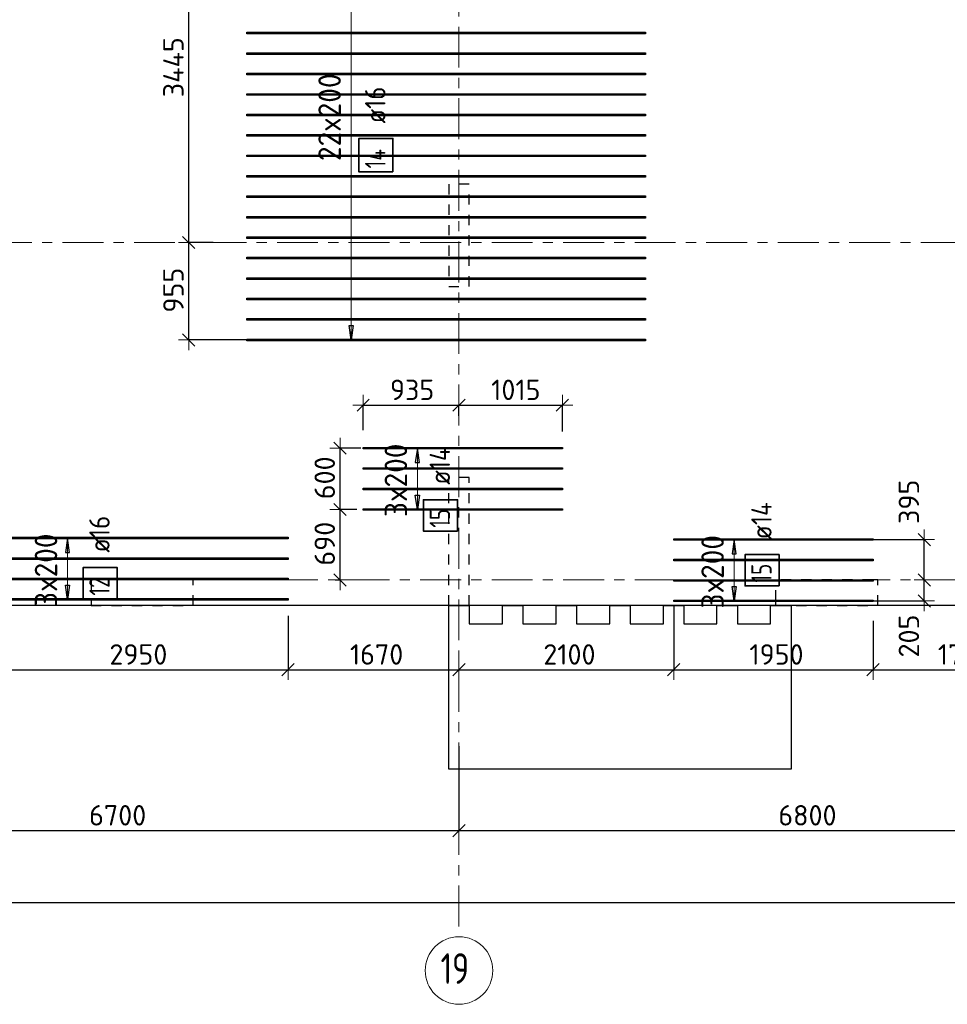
# Model space of a CAD drawing. Header units: metres. Extents: x -38 to 98, y -15 to 21.
# Tile 35 of 147: x 44 to 53, y -4 to 5. Entities that reach past the tile are written whole.
import ezdxf

# ---------------------------------------------------------------- set-up
doc = ezdxf.new("R2010")
doc.units = ezdxf.units.M
doc.header["$PDMODE"] = 65
for name, pattern in [('______11', [0.5, 0.4, -0.05, 0, -0.05]), ('______2', [0.0405, 0.03, -0.0105]), ('______5', [1.1, 0.8, -0.1, 0.1, -0.1])]:
    doc.linetypes.add(name, pattern=pattern)
for name, color, linetype, lineweight in [('XR$1$Осевая линия (1)', 7, '______5', 13), ('XR$1$Размерная линия (1)', 7, 'Continuous', 13), ('XR$4$Перекрытие (1)', 7, 'Continuous', 35), ('XR$4$Размерная линия (1)', 7, 'Continuous', 13)]:
    doc.layers.add(name, color=color, linetype=linetype, lineweight=lineweight)
doc.layers.add('XR$4$Арм.стержн.Доп. Арм верхн.зоны Х', color=7, linetype='Continuous', lineweight=35, true_color=0x8c8cff)
doc.layers.add('XR$6$Стена_ бетон несущ.', color=7, linetype='Continuous', lineweight=70, true_color=0xb4b496)
doc.styles.add('ISOCPEUR', font='txt')
doc.dimstyles.new('DIMSTYLE_3', dxfattribs={"dimtxt": 0.2, "dimasz": 0.2, "dimexe": 0, "dimexo": 0, "dimgap": 0.1, "dimtad": 2, "dimdec": 0, "dimlfac": 1000, "dimrnd": 5, "dimzin": 12, "dimdsep": 46, "dimtxsty": 'ISOCPEUR', "dimblk1": 'ALL_ML_STRICH', "dimblk2": 'ALL_ML_STRICH', "dimsah": 1, "dimcen": 0, "dimclrd": 7, "dimclre": 256, "dimclrt": 7, "dimadec": 0, "dimazin": 0, "dimtfac": 1, "dimtdec": 0, "dimtix": 1, "dimtmove": 2, "dimatfit": 3, "dimfxl": 0, "dimtzin": 0, "dimlwd": 0, "dimlwe": -3, "dimarcsym": 0})
doc.dimstyles.new('DIMSTYLE_33', dxfattribs={"dimtxt": 0.2, "dimasz": 0.2, "dimexe": 0, "dimexo": 0, "dimgap": 0.1, "dimtad": 2, "dimdec": 0, "dimlfac": 1000, "dimrnd": 5, "dimzin": 12, "dimdsep": 46, "dimtxsty": 'ISOCPEUR', "dimblk1": 'ALL_ML_STRICH', "dimblk2": 'ALL_ML_STRICH', "dimsah": 1, "dimcen": 0, "dimclrd": 7, "dimclre": 256, "dimclrt": 7, "dimadec": 0, "dimazin": 0, "dimtfac": 1, "dimtdec": 0, "dimtix": 1, "dimtmove": 2, "dimatfit": 3, "dimfxl": 0, "dimtvp": 1.2, "dimtzin": 0, "dimlwd": 0, "dimlwe": -3, "dimarcsym": 0})

# ---------------------------------------------------------------- blocks, each defined once
blk = doc.blocks.new('ALL_ML_STRICH')
at = {"color": 0, "linetype": 'ByBlock', "lineweight": -2}
for p, q in [((0, -0.5), (0, 0.5)), ((-1, 0), (0.5, 0)), ((-0.3, -0.3), (0.3, 0.3))]:
    blk.add_line(p, q, dxfattribs=at)
blk = doc.blocks.new('*D11')
at = {"layer": 'DEFPOINTS', "color": 7, "linetype": 'Continuous', "lineweight": 13, "transparency": 33554687}
for p in [(0.5, -3.1033), (0.5, -3.1563), (61.6, -3.1401)]:
    blk.add_point(p, dxfattribs=at)
at = {"layer": 'XR$1$Размерная линия (1)', "color": 9, "linetype": 'Continuous', "lineweight": -2, "true_color": 0xc7c7c7, "transparency": 33554687}
for p, q in [((0.5, -3.1233), (0.5, -3.1563)), ((61.6, -3.1563), (61.6, -3.1563))]:
    blk.add_line(p, q, dxfattribs=at)
at = {"layer": 'XR$1$Размерная линия (1)', "color": 7, "linetype": 'Continuous', "lineweight": -2, "transparency": 33554687}
blk.add_line((0.5, -3.1563), (61.6, -3.1563), dxfattribs=at)
at = {"layer": 'XR$1$Размерная линия (1)', "color": 7, "linetype": 'Continuous', "lineweight": 13, "transparency": 33554687, "xscale": 0.2, "yscale": 0.2, "zscale": 0.2, "rotation": 180}
blk.add_blockref('ALL_ML_STRICH', (0.5, -3.1563), dxfattribs=at)
at = {"layer": 'XR$1$Размерная линия (1)', "color": 7, "linetype": 'Continuous', "lineweight": 13, "transparency": 33554687, "xscale": 0.2, "yscale": 0.2, "zscale": 0.2}
blk.add_blockref('ALL_ML_STRICH', (61.6, -3.1563), dxfattribs=at)
at = {"layer": 'XR$1$Размерная линия (1)', "color": 7, "linetype": 'Continuous', "lineweight": 13, "transparency": 33554687, "insert": (31.1, -3.0063), "char_height": 0.2, "width": 1, "attachment_point": 5, "style": 'ISOCPEUR'}
blk.add_mtext('\\A1;{61100}', dxfattribs=at)
blk = doc.blocks.new('*D22')
at = {"layer": 'DEFPOINTS', "color": 7, "linetype": 'Continuous', "lineweight": 13, "transparency": 33554687}
for p in [(41.45, -1.5748), (48.15, -1.6059), (41.45, -2.452)]:
    blk.add_point(p, dxfattribs=at)
at = {"layer": 'XR$1$Размерная линия (1)', "color": 9, "linetype": 'Continuous', "lineweight": -2, "true_color": 0xc7c7c7, "transparency": 33554687}
for p, q in [((41.45, -1.5948), (41.45, -2.452)), ((48.15, -1.6259), (48.15, -2.452))]:
    blk.add_line(p, q, dxfattribs=at)
at = {"layer": 'XR$1$Размерная линия (1)', "color": 7, "linetype": 'Continuous', "lineweight": -2, "transparency": 33554687}
blk.add_line((41.45, -2.452), (48.15, -2.452), dxfattribs=at)
at = {"layer": 'XR$1$Размерная линия (1)', "color": 7, "linetype": 'Continuous', "lineweight": 13, "transparency": 33554687, "xscale": 0.2, "yscale": 0.2, "zscale": 0.2, "rotation": 180}
blk.add_blockref('ALL_ML_STRICH', (41.45, -2.452), dxfattribs=at)
at = {"layer": 'XR$1$Размерная линия (1)', "color": 7, "linetype": 'Continuous', "lineweight": 13, "transparency": 33554687, "xscale": 0.2, "yscale": 0.2, "zscale": 0.2}
blk.add_blockref('ALL_ML_STRICH', (48.15, -2.452), dxfattribs=at)
at = {"layer": 'XR$1$Размерная линия (1)', "color": 7, "linetype": 'Continuous', "lineweight": 13, "transparency": 33554687, "insert": (44.81, -2.302), "char_height": 0.2, "width": 0.8, "attachment_point": 5, "style": 'ISOCPEUR'}
blk.add_mtext('\\A1;{6700}', dxfattribs=at)
blk = doc.blocks.new('*D23')
at = {"layer": 'DEFPOINTS', "color": 7, "linetype": 'Continuous', "lineweight": 13, "transparency": 33554687}
for p in [(54.95, -1.4027), (48.15, -1.6059), (48.15, -2.452)]:
    blk.add_point(p, dxfattribs=at)
at = {"layer": 'XR$1$Размерная линия (1)', "color": 9, "linetype": 'Continuous', "lineweight": -2, "true_color": 0xc7c7c7, "transparency": 33554687}
for p, q in [((54.95, -1.4227), (54.95, -2.452)), ((48.15, -1.6259), (48.15, -2.452))]:
    blk.add_line(p, q, dxfattribs=at)
at = {"layer": 'XR$1$Размерная линия (1)', "color": 7, "linetype": 'Continuous', "lineweight": -2, "transparency": 33554687}
blk.add_line((48.15, -2.452), (54.95, -2.452), dxfattribs=at)
at = {"layer": 'XR$1$Размерная линия (1)', "color": 7, "linetype": 'Continuous', "lineweight": 13, "transparency": 33554687, "xscale": 0.2, "yscale": 0.2, "zscale": 0.2, "rotation": 180}
blk.add_blockref('ALL_ML_STRICH', (48.15, -2.452), dxfattribs=at)
at = {"layer": 'XR$1$Размерная линия (1)', "color": 7, "linetype": 'Continuous', "lineweight": 13, "transparency": 33554687, "xscale": 0.2, "yscale": 0.2, "zscale": 0.2}
blk.add_blockref('ALL_ML_STRICH', (54.95, -2.452), dxfattribs=at)
at = {"layer": 'XR$1$Размерная линия (1)', "color": 7, "linetype": 'Continuous', "lineweight": 13, "transparency": 33554687, "insert": (51.56, -2.302), "char_height": 0.2, "width": 0.8, "attachment_point": 5, "style": 'ISOCPEUR'}
blk.add_mtext('\\A1;{6800}', dxfattribs=at)
blk = doc.blocks.new('*D429')
at = {"layer": 'DEFPOINTS', "color": 7, "linetype": 'Continuous', "lineweight": 13, "transparency": 33554687}
for p in [(47.251, 0.6885), (46.8377, 0), (46.9865, 0)]:
    blk.add_point(p, dxfattribs=at)
at = {"layer": 'XR$4$Размерная линия (1)', "color": 9, "linetype": 'Continuous', "lineweight": -2, "true_color": 0xc7c7c7, "transparency": 33554687}
for p, q in [((47.151, 0.6885), (46.9865, 0.6885)), ((46.9377, 0), (46.9865, 0))]:
    blk.add_line(p, q, dxfattribs=at)
at = {"layer": 'XR$4$Размерная линия (1)', "color": 7, "linetype": 'Continuous', "lineweight": -2, "transparency": 33554687}
blk.add_line((46.9865, 0), (46.9865, 0.6885), dxfattribs=at)
at = {"layer": 'XR$4$Размерная линия (1)', "color": 7, "linetype": 'Continuous', "lineweight": 13, "transparency": 33554687, "xscale": 0.2, "yscale": 0.2, "zscale": 0.2}
for p, rotation in [((46.9865, 0.6885), 90), ((46.9865, 0), 270)]:
    blk.add_blockref('ALL_ML_STRICH', p, dxfattribs=dict(at, rotation=rotation))
at = {"layer": 'XR$4$Размерная линия (1)', "color": 7, "linetype": 'Continuous', "lineweight": 13, "transparency": 33554687, "insert": (46.8365, 0.3542), "char_height": 0.2, "width": 0.6, "attachment_point": 5, "rotation": 90, "style": 'ISOCPEUR'}
blk.add_mtext('\\A1;{690}', dxfattribs=at)
blk = doc.blocks.new('*D430')
at = {"layer": 'DEFPOINTS', "color": 7, "linetype": 'Continuous', "lineweight": 13, "transparency": 33554687}
for p in [(47.2895, 1.2885), (46.9865, 0.6885), (47.251, 0.6885)]:
    blk.add_point(p, dxfattribs=at)
at = {"layer": 'XR$4$Размерная линия (1)', "color": 9, "linetype": 'Continuous', "lineweight": -2, "true_color": 0xc7c7c7, "transparency": 33554687}
for p, q in [((47.1895, 1.2885), (46.9865, 1.2885)), ((47.151, 0.6885), (46.9865, 0.6885))]:
    blk.add_line(p, q, dxfattribs=at)
at = {"layer": 'XR$4$Размерная линия (1)', "color": 7, "linetype": 'Continuous', "lineweight": -2, "transparency": 33554687}
blk.add_line((46.9865, 0.6885), (46.9865, 1.2885), dxfattribs=at)
at = {"layer": 'XR$4$Размерная линия (1)', "color": 7, "linetype": 'Continuous', "lineweight": 13, "transparency": 33554687, "xscale": 0.2, "yscale": 0.2, "zscale": 0.2}
for p, rotation in [((46.9865, 1.2885), 90), ((46.9865, 0.6885), 270)]:
    blk.add_blockref('ALL_ML_STRICH', p, dxfattribs=dict(at, rotation=rotation))
at = {"layer": 'XR$4$Размерная линия (1)', "color": 7, "linetype": 'Continuous', "lineweight": 13, "transparency": 33554687, "insert": (46.8365, 0.9985), "char_height": 0.2, "width": 0.6, "attachment_point": 5, "rotation": 90, "style": 'ISOCPEUR'}
blk.add_mtext('\\A1;{600}', dxfattribs=at)
blk = doc.blocks.new('*D431')
at = {"layer": 'DEFPOINTS', "color": 7, "linetype": 'Continuous', "lineweight": 13, "transparency": 33554687}
for p in [(45.7661, 3.3), (45.5056, 2.3472), (46.1697, 2.3472)]:
    blk.add_point(p, dxfattribs=at)
at = {"layer": 'XR$4$Размерная линия (1)', "color": 9, "linetype": 'Continuous', "lineweight": -2, "true_color": 0xc7c7c7, "transparency": 33554687}
for p, q in [((45.7461, 3.3), (45.5056, 3.3)), ((46.1497, 2.3472), (45.5056, 2.3472))]:
    blk.add_line(p, q, dxfattribs=at)
at = {"layer": 'XR$4$Размерная линия (1)', "color": 7, "linetype": 'Continuous', "lineweight": -2, "transparency": 33554687}
blk.add_line((45.5056, 2.3472), (45.5056, 3.3), dxfattribs=at)
at = {"layer": 'XR$4$Размерная линия (1)', "color": 7, "linetype": 'Continuous', "lineweight": 13, "transparency": 33554687, "xscale": 0.2, "yscale": 0.2, "zscale": 0.2}
for p, rotation in [((45.5056, 3.3), 90), ((45.5056, 2.3472), 270)]:
    blk.add_blockref('ALL_ML_STRICH', p, dxfattribs=dict(at, rotation=rotation))
at = {"layer": 'XR$4$Размерная линия (1)', "color": 7, "linetype": 'Continuous', "lineweight": 13, "transparency": 33554687, "insert": (45.3556, 2.8336), "char_height": 0.2, "width": 0.6, "attachment_point": 5, "rotation": 90, "style": 'ISOCPEUR'}
blk.add_mtext('\\A1;{955}', dxfattribs=at)
blk = doc.blocks.new('*D432')
at = {"layer": 'DEFPOINTS', "color": 7, "linetype": 'Continuous', "lineweight": 13, "transparency": 33554687}
for p in [(46.1084, 6.7472), (45.5056, 3.3), (45.7661, 3.3)]:
    blk.add_point(p, dxfattribs=at)
at = {"layer": 'XR$4$Размерная линия (1)', "color": 9, "linetype": 'Continuous', "lineweight": -2, "true_color": 0xc7c7c7, "transparency": 33554687}
for p, q in [((46.0884, 6.7472), (45.5056, 6.7472)), ((45.7461, 3.3), (45.5056, 3.3))]:
    blk.add_line(p, q, dxfattribs=at)
at = {"layer": 'XR$4$Размерная линия (1)', "color": 7, "linetype": 'Continuous', "lineweight": -2, "transparency": 33554687}
blk.add_line((45.5056, 3.3), (45.5056, 6.7472), dxfattribs=at)
at = {"layer": 'XR$4$Размерная линия (1)', "color": 7, "linetype": 'Continuous', "lineweight": 13, "transparency": 33554687, "xscale": 0.2, "yscale": 0.2, "zscale": 0.2}
for p, rotation in [((45.5056, 6.7472), 90), ((45.5056, 3.3), 270)]:
    blk.add_blockref('ALL_ML_STRICH', p, dxfattribs=dict(at, rotation=rotation))
at = {"layer": 'XR$4$Размерная линия (1)', "color": 7, "linetype": 'Continuous', "lineweight": 13, "transparency": 33554687, "insert": (45.3556, 5.0136), "char_height": 0.2, "width": 0.8, "attachment_point": 5, "rotation": 90, "style": 'ISOCPEUR'}
blk.add_mtext('\\A1;{3445}', dxfattribs=at)
blk = doc.blocks.new('*D450')
at = {"layer": 'DEFPOINTS', "color": 7, "linetype": 'Continuous', "lineweight": 13, "transparency": 33554687}
for p in [(52.4278, 0), (52.1592, -0.2055), (52.703, -0.2055)]:
    blk.add_point(p, dxfattribs=at)
at = {"layer": 'XR$4$Размерная линия (1)', "color": 9, "linetype": 'Continuous', "lineweight": -2, "true_color": 0xc7c7c7, "transparency": 33554687}
for p, q in [((52.703, 0), (52.703, 0)), ((52.1792, -0.2055), (52.703, -0.2055))]:
    blk.add_line(p, q, dxfattribs=at)
at = {"layer": 'XR$4$Размерная линия (1)', "color": 7, "linetype": 'Continuous', "lineweight": -2, "transparency": 33554687}
blk.add_line((52.703, -0.2055), (52.703, 0), dxfattribs=at)
at = {"layer": 'XR$4$Размерная линия (1)', "color": 7, "linetype": 'Continuous', "lineweight": 13, "transparency": 33554687, "xscale": 0.2, "yscale": 0.2, "zscale": 0.2}
for p, rotation in [((52.703, 0), 90), ((52.703, -0.2055), 270)]:
    blk.add_blockref('ALL_ML_STRICH', p, dxfattribs=dict(at, rotation=rotation))
at = {"layer": 'XR$4$Размерная линия (1)', "color": 7, "linetype": 'Continuous', "lineweight": 13, "transparency": 33554687, "insert": (52.5528, -0.5486), "char_height": 0.2, "width": 0.6, "attachment_point": 5, "rotation": 90, "style": 'ISOCPEUR'}
blk.add_mtext('\\A1;{205}', dxfattribs=at)
blk = doc.blocks.new('*D451')
at = {"layer": 'DEFPOINTS', "color": 7, "linetype": 'Continuous', "lineweight": 13, "transparency": 33554687}
for p in [(52.1359, 0.3942), (52.4278, 0), (52.703, 0)]:
    blk.add_point(p, dxfattribs=at)
at = {"layer": 'XR$4$Размерная линия (1)', "color": 9, "linetype": 'Continuous', "lineweight": -2, "true_color": 0xc7c7c7, "transparency": 33554687}
for p, q in [((52.1559, 0.3942), (52.703, 0.3942)), ((52.703, 0), (52.703, 0))]:
    blk.add_line(p, q, dxfattribs=at)
at = {"layer": 'XR$4$Размерная линия (1)', "color": 7, "linetype": 'Continuous', "lineweight": -2, "transparency": 33554687}
blk.add_line((52.703, 0), (52.703, 0.3942), dxfattribs=at)
at = {"layer": 'XR$4$Размерная линия (1)', "color": 7, "linetype": 'Continuous', "lineweight": 13, "transparency": 33554687, "xscale": 0.2, "yscale": 0.2, "zscale": 0.2}
for p, rotation in [((52.703, 0.3942), 90), ((52.703, 0), 270)]:
    blk.add_blockref('ALL_ML_STRICH', p, dxfattribs=dict(at, rotation=rotation))
at = {"layer": 'XR$4$Размерная линия (1)', "color": 7, "linetype": 'Continuous', "lineweight": 13, "transparency": 33554687, "insert": (52.5528, 0.7638), "char_height": 0.2, "width": 0.6, "attachment_point": 5, "rotation": 90, "style": 'ISOCPEUR'}
blk.add_mtext('\\A1;{395}', dxfattribs=at)
blk = doc.blocks.new('*D452')
at = {"layer": 'DEFPOINTS', "color": 7, "linetype": 'Continuous', "lineweight": 13, "transparency": 33554687}
for p in [(47.2127, 1.7088), (48.15, 1.5061), (47.2127, 1.3661)]:
    blk.add_point(p, dxfattribs=at)
at = {"layer": 'XR$4$Размерная линия (1)', "color": 9, "linetype": 'Continuous', "lineweight": -2, "true_color": 0xc7c7c7, "transparency": 33554687}
for p, q in [((47.2127, 1.4661), (47.2127, 1.7088)), ((48.15, 1.6061), (48.15, 1.7088))]:
    blk.add_line(p, q, dxfattribs=at)
at = {"layer": 'XR$4$Размерная линия (1)', "color": 7, "linetype": 'Continuous', "lineweight": -2, "transparency": 33554687}
blk.add_line((47.2127, 1.7088), (48.15, 1.7088), dxfattribs=at)
at = {"layer": 'XR$4$Размерная линия (1)', "color": 7, "linetype": 'Continuous', "lineweight": 13, "transparency": 33554687, "xscale": 0.2, "yscale": 0.2, "zscale": 0.2, "rotation": 180}
blk.add_blockref('ALL_ML_STRICH', (47.2127, 1.7088), dxfattribs=at)
at = {"layer": 'XR$4$Размерная линия (1)', "color": 7, "linetype": 'Continuous', "lineweight": 13, "transparency": 33554687, "xscale": 0.2, "yscale": 0.2, "zscale": 0.2}
blk.add_blockref('ALL_ML_STRICH', (48.15, 1.7088), dxfattribs=at)
at = {"layer": 'XR$4$Размерная линия (1)', "color": 7, "linetype": 'Continuous', "lineweight": 13, "transparency": 33554687, "insert": (47.6913, 1.8588), "char_height": 0.2, "width": 0.6, "attachment_point": 5, "style": 'ISOCPEUR'}
blk.add_mtext('\\A1;{935}', dxfattribs=at)
blk = doc.blocks.new('*D453')
at = {"layer": 'DEFPOINTS', "color": 7, "linetype": 'Continuous', "lineweight": 13, "transparency": 33554687}
for p in [(48.15, 1.7088), (48.15, 1.5061), (49.1627, 1.3505)]:
    blk.add_point(p, dxfattribs=at)
at = {"layer": 'XR$4$Размерная линия (1)', "color": 9, "linetype": 'Continuous', "lineweight": -2, "true_color": 0xc7c7c7, "transparency": 33554687}
for p, q in [((48.15, 1.6061), (48.15, 1.7088)), ((49.1627, 1.4505), (49.1627, 1.7088))]:
    blk.add_line(p, q, dxfattribs=at)
at = {"layer": 'XR$4$Размерная линия (1)', "color": 7, "linetype": 'Continuous', "lineweight": -2, "transparency": 33554687}
blk.add_line((48.15, 1.7088), (49.1627, 1.7088), dxfattribs=at)
at = {"layer": 'XR$4$Размерная линия (1)', "color": 7, "linetype": 'Continuous', "lineweight": 13, "transparency": 33554687, "xscale": 0.2, "yscale": 0.2, "zscale": 0.2, "rotation": 180}
blk.add_blockref('ALL_ML_STRICH', (48.15, 1.7088), dxfattribs=at)
at = {"layer": 'XR$4$Размерная линия (1)', "color": 7, "linetype": 'Continuous', "lineweight": 13, "transparency": 33554687, "xscale": 0.2, "yscale": 0.2, "zscale": 0.2}
blk.add_blockref('ALL_ML_STRICH', (49.1627, 1.7088), dxfattribs=at)
at = {"layer": 'XR$4$Размерная линия (1)', "color": 7, "linetype": 'Continuous', "lineweight": 13, "transparency": 33554687, "insert": (48.7063, 1.8588), "char_height": 0.2, "width": 0.8, "attachment_point": 5, "style": 'ISOCPEUR'}
blk.add_mtext('\\A1;{1015}', dxfattribs=at)
blk = doc.blocks.new('*D500')
at = {"layer": 'DEFPOINTS', "color": 7, "linetype": 'Continuous', "lineweight": 13, "transparency": 33554687}
for p in [(43.5278, -0.2501), (46.4778, -0.2498), (43.5278, -0.8787)]:
    blk.add_point(p, dxfattribs=at)
at = {"layer": 'XR$4$Размерная линия (1)', "color": 9, "linetype": 'Continuous', "lineweight": -2, "true_color": 0xc7c7c7, "transparency": 33554687}
for p, q in [((43.5278, -0.3501), (43.5278, -0.8787)), ((46.4778, -0.3498), (46.4778, -0.8787))]:
    blk.add_line(p, q, dxfattribs=at)
at = {"layer": 'XR$4$Размерная линия (1)', "color": 7, "linetype": 'Continuous', "lineweight": -2, "transparency": 33554687}
blk.add_line((43.5278, -0.8787), (46.4778, -0.8787), dxfattribs=at)
at = {"layer": 'XR$4$Размерная линия (1)', "color": 7, "linetype": 'Continuous', "lineweight": 13, "transparency": 33554687, "xscale": 0.2, "yscale": 0.2, "zscale": 0.2, "rotation": 180}
blk.add_blockref('ALL_ML_STRICH', (43.5278, -0.8787), dxfattribs=at)
at = {"layer": 'XR$4$Размерная линия (1)', "color": 7, "linetype": 'Continuous', "lineweight": 13, "transparency": 33554687, "xscale": 0.2, "yscale": 0.2, "zscale": 0.2}
blk.add_blockref('ALL_ML_STRICH', (46.4778, -0.8787), dxfattribs=at)
at = {"layer": 'XR$4$Размерная линия (1)', "color": 7, "linetype": 'Continuous', "lineweight": 13, "transparency": 33554687, "insert": (45.0128, -0.7287), "char_height": 0.2, "width": 0.8, "attachment_point": 5, "style": 'ISOCPEUR'}
blk.add_mtext('\\A1;{2950}', dxfattribs=at)
blk = doc.blocks.new('*D501')
at = {"layer": 'DEFPOINTS', "color": 7, "linetype": 'Continuous', "lineweight": 13, "transparency": 33554687}
for p in [(46.4778, -0.2498), (48.15, -0.8465), (46.4778, -0.8787)]:
    blk.add_point(p, dxfattribs=at)
at = {"layer": 'XR$4$Размерная линия (1)', "color": 9, "linetype": 'Continuous', "lineweight": -2, "true_color": 0xc7c7c7, "transparency": 33554687}
for p, q in [((46.4778, -0.3498), (46.4778, -0.8787)), ((48.15, -0.8787), (48.15, -0.8787))]:
    blk.add_line(p, q, dxfattribs=at)
at = {"layer": 'XR$4$Размерная линия (1)', "color": 7, "linetype": 'Continuous', "lineweight": -2, "transparency": 33554687}
blk.add_line((46.4778, -0.8787), (48.15, -0.8787), dxfattribs=at)
at = {"layer": 'XR$4$Размерная линия (1)', "color": 7, "linetype": 'Continuous', "lineweight": 13, "transparency": 33554687, "xscale": 0.2, "yscale": 0.2, "zscale": 0.2, "rotation": 180}
blk.add_blockref('ALL_ML_STRICH', (46.4778, -0.8787), dxfattribs=at)
at = {"layer": 'XR$4$Размерная линия (1)', "color": 7, "linetype": 'Continuous', "lineweight": 13, "transparency": 33554687, "xscale": 0.2, "yscale": 0.2, "zscale": 0.2}
blk.add_blockref('ALL_ML_STRICH', (48.15, -0.8787), dxfattribs=at)
at = {"layer": 'XR$4$Размерная линия (1)', "color": 7, "linetype": 'Continuous', "lineweight": 13, "transparency": 33554687, "insert": (47.3439, -0.7287), "char_height": 0.2, "width": 0.8, "attachment_point": 5, "style": 'ISOCPEUR'}
blk.add_mtext('\\A1;{1670}', dxfattribs=at)
blk = doc.blocks.new('*D502')
at = {"layer": 'DEFPOINTS', "color": 7, "linetype": 'Continuous', "lineweight": 13, "transparency": 33554687}
for p in [(50.252, -0.147), (48.15, -0.8465), (48.15, -0.8787)]:
    blk.add_point(p, dxfattribs=at)
at = {"layer": 'XR$4$Размерная линия (1)', "color": 9, "linetype": 'Continuous', "lineweight": -2, "true_color": 0xc7c7c7, "transparency": 33554687}
for p, q in [((50.252, -0.247), (50.252, -0.8787)), ((48.15, -0.8787), (48.15, -0.8787))]:
    blk.add_line(p, q, dxfattribs=at)
at = {"layer": 'XR$4$Размерная линия (1)', "color": 7, "linetype": 'Continuous', "lineweight": -2, "transparency": 33554687}
blk.add_line((48.15, -0.8787), (50.252, -0.8787), dxfattribs=at)
at = {"layer": 'XR$4$Размерная линия (1)', "color": 7, "linetype": 'Continuous', "lineweight": 13, "transparency": 33554687, "xscale": 0.2, "yscale": 0.2, "zscale": 0.2, "rotation": 180}
blk.add_blockref('ALL_ML_STRICH', (48.15, -0.8787), dxfattribs=at)
at = {"layer": 'XR$4$Размерная линия (1)', "color": 7, "linetype": 'Continuous', "lineweight": 13, "transparency": 33554687, "xscale": 0.2, "yscale": 0.2, "zscale": 0.2}
blk.add_blockref('ALL_ML_STRICH', (50.252, -0.8787), dxfattribs=at)
at = {"layer": 'XR$4$Размерная линия (1)', "color": 7, "linetype": 'Continuous', "lineweight": 13, "transparency": 33554687, "insert": (49.231, -0.7287), "char_height": 0.2, "width": 0.8, "attachment_point": 5, "style": 'ISOCPEUR'}
blk.add_mtext('\\A1;{2100}', dxfattribs=at)
blk = doc.blocks.new('*D503')
at = {"layer": 'DEFPOINTS', "color": 7, "linetype": 'Continuous', "lineweight": 13, "transparency": 33554687}
for p in [(50.252, -0.147), (52.202, -0.2998), (50.252, -0.8787)]:
    blk.add_point(p, dxfattribs=at)
at = {"layer": 'XR$4$Размерная линия (1)', "color": 9, "linetype": 'Continuous', "lineweight": -2, "true_color": 0xc7c7c7, "transparency": 33554687}
for p, q in [((50.252, -0.247), (50.252, -0.8787)), ((52.202, -0.3998), (52.202, -0.8787))]:
    blk.add_line(p, q, dxfattribs=at)
at = {"layer": 'XR$4$Размерная линия (1)', "color": 7, "linetype": 'Continuous', "lineweight": -2, "transparency": 33554687}
blk.add_line((50.252, -0.8787), (52.202, -0.8787), dxfattribs=at)
at = {"layer": 'XR$4$Размерная линия (1)', "color": 7, "linetype": 'Continuous', "lineweight": 13, "transparency": 33554687, "xscale": 0.2, "yscale": 0.2, "zscale": 0.2, "rotation": 180}
blk.add_blockref('ALL_ML_STRICH', (50.252, -0.8787), dxfattribs=at)
at = {"layer": 'XR$4$Размерная линия (1)', "color": 7, "linetype": 'Continuous', "lineweight": 13, "transparency": 33554687, "xscale": 0.2, "yscale": 0.2, "zscale": 0.2}
blk.add_blockref('ALL_ML_STRICH', (52.202, -0.8787), dxfattribs=at)
at = {"layer": 'XR$4$Размерная линия (1)', "color": 7, "linetype": 'Continuous', "lineweight": 13, "transparency": 33554687, "insert": (51.257, -0.7287), "char_height": 0.2, "width": 0.8, "attachment_point": 5, "style": 'ISOCPEUR'}
blk.add_mtext('\\A1;{1950}', dxfattribs=at)
blk = doc.blocks.new('*D504')
at = {"layer": 'DEFPOINTS', "color": 7, "linetype": 'Continuous', "lineweight": 13, "transparency": 33554687}
for p in [(53.9239, 0.6547), (52.202, -0.2998), (52.202, -0.8787)]:
    blk.add_point(p, dxfattribs=at)
at = {"layer": 'XR$4$Размерная линия (1)', "color": 9, "linetype": 'Continuous', "lineweight": -2, "true_color": 0xc7c7c7, "transparency": 33554687}
for p, q in [((53.9239, 0.5547), (53.9239, -0.8787)), ((52.202, -0.3998), (52.202, -0.8787))]:
    blk.add_line(p, q, dxfattribs=at)
at = {"layer": 'XR$4$Размерная линия (1)', "color": 7, "linetype": 'Continuous', "lineweight": -2, "transparency": 33554687}
blk.add_line((52.202, -0.8787), (53.9239, -0.8787), dxfattribs=at)
at = {"layer": 'XR$4$Размерная линия (1)', "color": 7, "linetype": 'Continuous', "lineweight": 13, "transparency": 33554687, "xscale": 0.2, "yscale": 0.2, "zscale": 0.2, "rotation": 180}
blk.add_blockref('ALL_ML_STRICH', (52.202, -0.8787), dxfattribs=at)
at = {"layer": 'XR$4$Размерная линия (1)', "color": 7, "linetype": 'Continuous', "lineweight": 13, "transparency": 33554687, "xscale": 0.2, "yscale": 0.2, "zscale": 0.2}
blk.add_blockref('ALL_ML_STRICH', (53.9239, -0.8787), dxfattribs=at)
at = {"layer": 'XR$4$Размерная линия (1)', "color": 7, "linetype": 'Continuous', "lineweight": 13, "transparency": 33554687, "insert": (53.0929, -0.7287), "char_height": 0.2, "width": 0.8, "attachment_point": 5, "style": 'ISOCPEUR'}
blk.add_mtext('\\A1;{1720}', dxfattribs=at)

msp = doc.modelspace()

# ---------------------------------------------------------------- linework, layer by layer
at = {"layer": 'XR$1$Осевая линия (1)', "color": 253, "linetype": '______11', "lineweight": 13, "true_color": 0xa0a0a0, "transparency": 33554687}
for p, q in [((48.15, -3.39), (48.15, 8.13)), ((-2.63, 3.3), (62.6, 3.3)), ((-2.63, 0), (62.6, 0))]:
    msp.add_line(p, q, dxfattribs=at)
at = {"layer": 'XR$1$Осевая линия (1)', "color": 7, "linetype": 'Continuous', "lineweight": 13, "transparency": 33554687}
msp.add_circle((48.1504, -3.8199), 0.3304, dxfattribs=at)
at = {"layer": 'XR$4$Арм.стержн.Доп. Арм верхн.зоны Х', "color": 7, "linetype": 'Continuous', "lineweight": 13, "transparency": 33554687}
for p, q in [((47.0942, 2.3472), (47.0942, 6.7472)), ((47.0942, 2.3472), (47.0942, 2.3472)), ((47.7429, 1.2887), (47.7429, 1.2887)), ((47.7429, 0.6887), (47.7429, 1.2887)), ((47.7429, 0.6887), (47.7429, 0.6887)), ((44.3187, 0.4092), (44.3187, 0.4092)), ((44.3187, -0.1908), (44.3187, 0.4092)), ((50.8421, 0.3945), (50.8421, 0.3945)), ((50.8421, -0.2055), (50.8421, 0.3945)), ((44.3187, -0.1908), (44.3187, -0.1908)), ((50.8421, -0.2055), (50.8421, -0.2055))]:
    msp.add_line(p, q, dxfattribs=at)
at = {"layer": 'XR$4$Арм.стержн.Доп. Арм верхн.зоны Х', "color": 7, "linetype": 'Continuous', "lineweight": 25, "transparency": 33554687}
for p, q in [((47.0942, 2.3472), (47.0742, 2.4872)), ((47.0742, 2.4872), (47.1142, 2.4872)), ((47.1142, 2.4872), (47.0942, 2.3472)), ((47.7429, 1.2887), (47.7229, 1.1487)), ((47.7629, 1.1487), (47.7429, 1.2887)), ((47.7229, 1.1487), (47.7629, 1.1487)), ((47.7429, 0.6887), (47.7229, 0.8287)), ((47.7229, 0.8287), (47.7629, 0.8287)), ((47.7629, 0.8287), (47.7429, 0.6887)), ((44.3187, 0.4092), (44.2987, 0.2692)), ((44.3387, 0.2692), (44.3187, 0.4092)), ((50.8421, 0.3945), (50.8221, 0.2545)), ((50.8621, 0.2545), (50.8421, 0.3945)), ((44.2987, 0.2692), (44.3387, 0.2692)), ((50.8221, 0.2545), (50.8621, 0.2545)), ((44.3187, -0.1908), (44.2987, -0.0508)), ((44.2987, -0.0508), (44.3387, -0.0508)), ((44.3387, -0.0508), (44.3187, -0.1908)), ((50.8421, -0.2055), (50.8221, -0.0655)), ((50.8221, -0.0655), (50.8621, -0.0655)), ((50.8621, -0.0655), (50.8421, -0.2055))]:
    msp.add_line(p, q, dxfattribs=at)
at = {"layer": 'XR$4$Арм.стержн.Доп. Арм верхн.зоны Х', "color": 253, "linetype": 'Continuous', "lineweight": -3, "true_color": 0xa0a0a0, "transparency": 33554687}
for p, q in [((47.0942, 2.3472), (46.9942, 2.3472)), ((47.0942, 2.3472), (47.1942, 2.3472)), ((47.7429, 1.2887), (47.6429, 1.2887)), ((47.7429, 1.2887), (47.8429, 1.2887)), ((47.7429, 0.6887), (47.6429, 0.6887)), ((47.7429, 0.6887), (47.8429, 0.6887)), ((44.3187, 0.4092), (44.2187, 0.4092)), ((44.3187, 0.4092), (44.4187, 0.4092)), ((50.8421, 0.3945), (50.7421, 0.3945)), ((50.8421, 0.3945), (50.9421, 0.3945)), ((44.3187, -0.1908), (44.2187, -0.1908)), ((44.3187, -0.1908), (44.4187, -0.1908)), ((50.8421, -0.2055), (50.7421, -0.2055)), ((50.8421, -0.2055), (50.9421, -0.2055))]:
    msp.add_line(p, q, dxfattribs=at)
at = {"layer": 'XR$4$Арм.стержн.Доп. Арм верхн.зоны Х', "color": 7, "linetype": 'Continuous', "lineweight": 25, "transparency": 33554687}
for points in [[(49.975, 5.3392), (46.075, 5.3392), (46.075, 5.3552), (49.975, 5.3552), (49.975, 5.3392)], [(49.975, 5.1392), (46.075, 5.1392), (46.075, 5.1552), (49.975, 5.1552), (49.975, 5.1392)], [(49.975, 4.9392), (46.075, 4.9392), (46.075, 4.9552), (49.975, 4.9552), (49.975, 4.9392)], [(49.975, 4.7392), (46.075, 4.7392), (46.075, 4.7552), (49.975, 4.7552), (49.975, 4.7392)], [(49.975, 4.5392), (46.075, 4.5392), (46.075, 4.5552), (49.975, 4.5552), (49.975, 4.5392)], [(49.975, 4.3392), (46.075, 4.3392), (46.075, 4.3552), (49.975, 4.3552), (49.975, 4.3392)], [(49.975, 4.1392), (46.075, 4.1392), (46.075, 4.1552), (49.975, 4.1552), (49.975, 4.1392)], [(49.975, 3.9392), (46.075, 3.9392), (46.075, 3.9552), (49.975, 3.9552), (49.975, 3.9392)], [(49.975, 3.7392), (46.075, 3.7392), (46.075, 3.7552), (49.975, 3.7552), (49.975, 3.7392)], [(49.975, 3.5392), (46.075, 3.5392), (46.075, 3.5552), (49.975, 3.5552), (49.975, 3.5392)], [(49.975, 3.3392), (46.075, 3.3392), (46.075, 3.3552), (49.975, 3.3552), (49.975, 3.3392)], [(49.975, 3.1392), (46.075, 3.1392), (46.075, 3.1552), (49.975, 3.1552), (49.975, 3.1392)], [(49.975, 2.9392), (46.075, 2.9392), (46.075, 2.9552), (49.975, 2.9552), (49.975, 2.9392)], [(49.975, 2.7392), (46.075, 2.7392), (46.075, 2.7552), (49.975, 2.7552), (49.975, 2.7392)], [(49.975, 2.5392), (46.075, 2.5392), (46.075, 2.5552), (49.975, 2.5552), (49.975, 2.5392)], [(49.975, 2.3392), (46.075, 2.3392), (46.075, 2.3552), (49.975, 2.3552), (49.975, 2.3392)], [(49.1627, 1.2817), (47.2127, 1.2817), (47.2127, 1.2957), (49.1627, 1.2957), (49.1627, 1.2817)], [(49.1627, 1.0817), (47.2127, 1.0817), (47.2127, 1.0957), (49.1627, 1.0957), (49.1627, 1.0817)], [(49.1627, 0.8817), (47.2127, 0.8817), (47.2127, 0.8957), (49.1627, 0.8957), (49.1627, 0.8817)], [(49.1627, 0.6817), (47.2127, 0.6817), (47.2127, 0.6957), (49.1627, 0.6957), (49.1627, 0.6817)], [(46.4778, 0.4012), (43.5278, 0.4012), (43.5278, 0.4172), (46.4778, 0.4172), (46.4778, 0.4012)], [(52.202, 0.3875), (50.252, 0.3875), (50.252, 0.4015), (52.202, 0.4015), (52.202, 0.3875)], [(46.4778, 0.2012), (43.5278, 0.2012), (43.5278, 0.2172), (46.4778, 0.2172), (46.4778, 0.2012)], [(52.202, 0.1875), (50.252, 0.1875), (50.252, 0.2015), (52.202, 0.2015), (52.202, 0.1875)], [(46.4778, 0.0012), (43.5278, 0.0012), (43.5278, 0.0172), (46.4778, 0.0172), (46.4778, 0.0012)], [(52.202, -0.0125), (50.252, -0.0125), (50.252, 0.0015), (52.202, 0.0015), (52.202, -0.0125)], [(46.4778, -0.1988), (43.5278, -0.1988), (43.5278, -0.1828), (46.4778, -0.1828), (46.4778, -0.1988)], [(52.202, -0.2125), (50.252, -0.2125), (50.252, -0.1985), (52.202, -0.1985), (52.202, -0.2125)]]:
    msp.add_lwpolyline(points, dxfattribs=at)
at = {"layer": 'XR$4$Арм.стержн.Доп. Арм верхн.зоны Х', "color": 7, "linetype": 'Continuous', "lineweight": 35, "transparency": 33554687}
for points in [[(47.5042, 3.9908), (47.5042, 4.3174), (47.1709, 4.3174), (47.1709, 3.9908), (47.5042, 3.9908)], [(48.1362, 0.4773), (48.1362, 0.784), (47.8029, 0.784), (47.8029, 0.4773), (48.1362, 0.4773)], [(51.2834, -0.0593), (51.2834, 0.2474), (50.9501, 0.2474), (50.9501, -0.0593), (51.2834, -0.0593)], [(44.8052, -0.1863), (44.8052, 0.1203), (44.4718, 0.1203), (44.4718, -0.1863), (44.8052, -0.1863)]]:
    msp.add_lwpolyline(points, dxfattribs=at)
at = {"layer": 'XR$4$Перекрытие (1)', "color": 7, "linetype": 'Continuous', "lineweight": 25, "transparency": 33554687}
for p, q in [((61.85, -0.2498), (32.725, -0.2498)), ((48.05, -0.4299), (48.05, -0.2499)), ((48.05, -0.2499), (48.25, -0.2499)), ((48.25, -0.2499), (48.25, -0.4299)), ((48.575, -0.4299), (48.575, -0.2499)), ((48.575, -0.2499), (48.775, -0.2499)), ((48.775, -0.2499), (48.775, -0.4299)), ((49.1, -0.4299), (49.1, -0.2499)), ((49.1, -0.2499), (49.3, -0.2499)), ((49.3, -0.2499), (49.3, -0.4299)), ((49.625, -0.4299), (49.625, -0.2499)), ((49.625, -0.2499), (49.825, -0.2499)), ((49.825, -0.2499), (49.825, -0.4299)), ((50.15, -0.4299), (50.15, -0.2499)), ((50.15, -0.2499), (50.35, -0.2499)), ((50.35, -0.2499), (50.35, -0.4299)), ((50.675, -0.4299), (50.675, -0.2499)), ((50.675, -0.2499), (50.875, -0.2499)), ((50.875, -0.2499), (50.875, -0.4299)), ((51.2, -0.4299), (51.2, -0.2499)), ((51.2, -0.2499), (51.4, -0.2499)), ((51.4, -0.2499), (51.4, -0.4299)), ((48.05, -1.8498), (48.05, -0.4299)), ((48.25, -0.4298), (48.575, -0.4298)), ((48.775, -0.4298), (49.1, -0.4298)), ((49.3, -0.4298), (49.625, -0.4298)), ((49.825, -0.4298), (50.15, -0.4298)), ((50.35, -0.4298), (50.675, -0.4298)), ((50.875, -0.4298), (51.2, -0.4298)), ((51.4, -0.4299), (51.4, -1.8498)), ((51.4, -1.8498), (48.05, -1.8498))]:
    msp.add_line(p, q, dxfattribs=at)
at = {"layer": 'XR$6$Стена_ бетон несущ.', "color": 253, "linetype": '______2', "lineweight": -3, "true_color": 0xa0a0a0, "transparency": 33554687}
for p, q in [((48.25, 3.87), (48.05, 3.87)), ((48.05, 3.87), (48.05, 2.87)), ((48.25, 2.87), (48.25, 3.87)), ((48.05, 2.87), (48.25, 2.87)), ((48.25, 1), (48.05, 1)), ((48.05, -0.25), (48.05, 1)), ((48.25, -0.25), (48.25, 1)), ((45.55, 0), (44.55, 0)), ((44.55, 0), (44.55, -0.25)), ((45.55, -0.25), (45.55, 0)), ((51.2497, -0.2), (51.2497, 0)), ((52.1998, 0), (51.2497, 0)), ((52.25, 0), (52.1998, 0)), ((52.25, -0.25), (52.25, 0)), ((44.55, -0.25), (45.55, -0.25)), ((48.25, -0.25), (48.05, -0.25)), ((51.2497, -0.25), (51.2497, -0.2)), ((51.2497, -0.25), (52.25, -0.25))]:
    msp.add_line(p, q, dxfattribs=at)

# ---------------------------------------------------------------- texts
at = {"layer": 'XR$1$Осевая линия (1)', "color": 7, "linetype": 'Continuous', "lineweight": 13, "transparency": 33554687, "insert": (47.9704, -3.9504), "char_height": 0.3, "width": 0.472281, "attachment_point": 7, "style": 'ISOCPEUR'}
msp.add_mtext('\\W0.75;19', dxfattribs=at)
at = {"layer": 'XR$4$Арм.стержн.Доп. Арм верхн.зоны Х', "color": 7, "linetype": 'Continuous', "lineweight": 13, "transparency": 33554687, "char_height": 0.22, "attachment_point": 7, "rotation": 90, "style": 'ISOCPEUR'}
for s, insert, width in [('\\W0.95;22x200', (46.9942, 4.0962), 1.028182), ('\\W0.95;3x200', (47.6429, 0.6147), 0.873359), ('\\W0.95;3x200', (44.2187, -0.2648), 0.873359), ('\\W0.95;3x200', (50.7421, -0.2795), 0.873359)]:
    msp.add_mtext(s, dxfattribs=dict(at, insert=insert, width=width))
at = {"layer": 'XR$4$Арм.стержн.Доп. Арм верхн.зоны Х', "color": 7, "linetype": 'Continuous', "lineweight": 25, "transparency": 33554687, "char_height": 0.2, "attachment_point": 7, "rotation": 90, "style": 'ISOCPEUR'}
for s, insert, width in [('\\W0.89; ø16 ', (47.4309, 4.3508), 0.749105), ('\\W0.76;14', (47.4309, 4.0241), 0.336375), ('\\W0.89; ø14 ', (48.0629, 0.8173), 0.769432), ('\\W0.75;15', (48.0629, 0.5106), 0.314854), ('\\W0.89; ø14 ', (51.2101, 0.2807), 0.769432), ('\\W0.89; ø16 ', (44.7318, 0.1537), 0.749105), ('\\W0.75;15', (51.2101, -0.0259), 0.314854), ('\\W0.75;12', (44.7318, -0.153), 0.314854)]:
    msp.add_mtext(s, dxfattribs=dict(at, insert=insert, width=width))

# ---------------------------------------------------------------- dimensions: what is measured, and where the dimension line sits
at = {"layer": 'XR$1$Размерная линия (1)', "color": 7, "linetype": 'Continuous', "lineweight": 13, "transparency": 33554687}
for base, p1, p2, picture, middle in [((54.95, -2.452), (48.15, -1.6259), (54.95, -1.4227), '*D23', (51.56, -2.302)), ((48.15, -2.452), (41.45, -1.5948), (48.15, -1.6259), '*D22', (44.81, -2.302)), ((61.6, -3.1563), (0.5, -3.1233), (61.6, -3.1563), '*D11', (31.1, -3.0063))]:
    dim = msp.add_linear_dim(base=base, p1=p1, p2=p2, dimstyle='DIMSTYLE_3', override={"dimpost": '<>', "dimclrd": 7, "dimclre": 9, "dimclrt": 7, "dimlwd": 0, "dimlwe": 65533}, dxfattribs=at)
    dim.commit()
    dim.dimension.update_dxf_attribs({"geometry": picture, "text_midpoint": middle, "dimtype": 160})
at = {"layer": 'XR$4$Размерная линия (1)', "color": 7, "linetype": 'Continuous', "lineweight": 13, "transparency": 33554687}
for base, p1, p2, dimstyle, picture, middle in [((45.5056, 6.7472), (45.7461, 3.3), (46.0884, 6.7472), 'DIMSTYLE_3', '*D432', (45.3556, 5.0136)), ((45.5056, 3.3), (46.1497, 2.3472), (45.7461, 3.3), 'DIMSTYLE_3', '*D431', (45.3556, 2.8336)), ((46.9865, 1.2885), (47.151, 0.6885), (47.1895, 1.2885), 'DIMSTYLE_3', '*D430', (46.8365, 0.9985)), ((52.703, 0.3942), (52.703, 0), (52.1559, 0.3942), 'DIMSTYLE_33', '*D451', (52.5528, 0.7638)), ((46.9865, 0.68846), (46.93773, 0), (47.15096, 0.68846), 'DIMSTYLE_3', '*D429', (46.8365, 0.35423)), ((52.70303, 0), (52.17922, -0.20554), (52.70303, 0), 'DIMSTYLE_33', '*D450', (52.55281, -0.54865))]:
    dim = msp.add_linear_dim(base=base, p1=p1, p2=p2, angle=90, dimstyle=dimstyle, override={"dimpost": '<>', "dimclrd": 7, "dimclre": 9, "dimclrt": 7, "dimlwd": 0, "dimlwe": 65533}, dxfattribs=at)
    dim.commit()
    dim.dimension.update_dxf_attribs({"geometry": picture, "text_midpoint": middle, "dimtype": 160})
for base, p1, p2, picture, middle in [((48.15, 1.7088), (47.2127, 1.4661), (48.15, 1.6061), '*D452', (47.6913, 1.8588)), ((49.1627, 1.7088), (48.15, 1.6061), (49.1627, 1.4505), '*D453', (48.7063, 1.8588)), ((53.9239, -0.8787), (52.202, -0.3998), (53.9239, 0.5547), '*D504', (53.0929, -0.7287)), ((50.252, -0.8787), (48.15, -0.8787), (50.252, -0.247), '*D502', (49.231, -0.7287)), ((52.202, -0.8787), (50.252, -0.247), (52.202, -0.3998), '*D503', (51.257, -0.7287)), ((46.4778, -0.8787), (43.5278, -0.3501), (46.4778, -0.3498), '*D500', (45.0128, -0.7287)), ((48.15, -0.8787), (46.4778, -0.3498), (48.15, -0.8787), '*D501', (47.3439, -0.7287))]:
    dim = msp.add_linear_dim(base=base, p1=p1, p2=p2, dimstyle='DIMSTYLE_3', override={"dimpost": '<>', "dimclrd": 7, "dimclre": 9, "dimclrt": 7, "dimlwd": 0, "dimlwe": 65533}, dxfattribs=at)
    dim.commit()
    dim.dimension.update_dxf_attribs({"geometry": picture, "text_midpoint": middle, "dimtype": 160})

doc.saveas('drawing.dxf')
